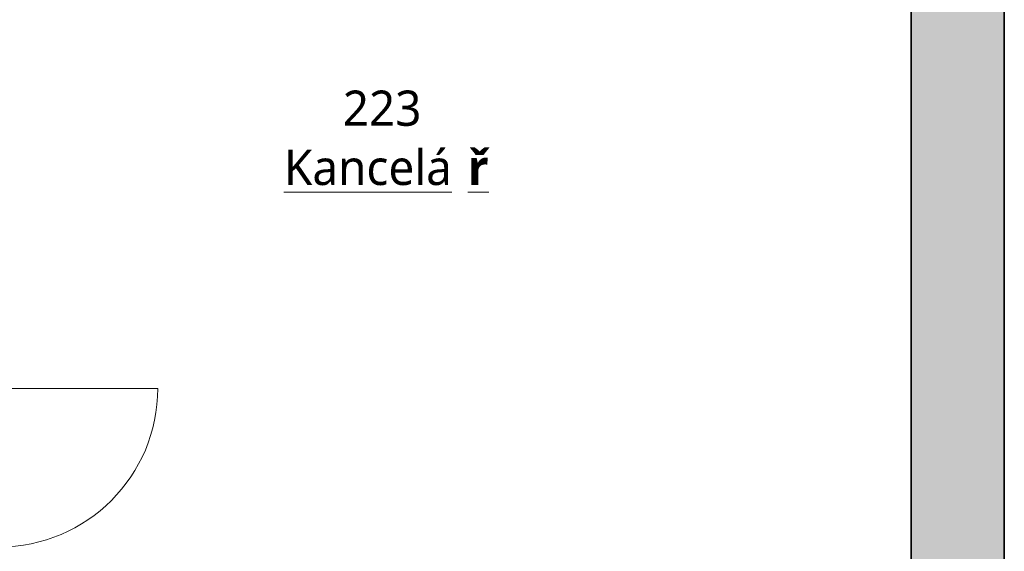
# Model space of a CAD drawing. Header units: metres. Extents: x -0.2 to 46.9, y -1.3 to 28.
# Tile 27 of 29: x 34.2 to 39.8, y 8.8 to 11.8. Entities that reach past the tile are written whole.
import ezdxf

# ---------------------------------------------------------------- set-up
doc = ezdxf.new("R2010")
doc.units = ezdxf.units.M
doc.linetypes.add('AV - Cerch_ 1 tecka 4mm', pattern=[0.006, 0.004, -0.001, 0, -0.001])
doc.layers.add('AV-MISTNOSTI', color=5, linetype='Continuous', lineweight=5, true_color=0x0000ff)
doc.layers.add('AV-SRAFY', color=7, linetype='Continuous', lineweight=35)
doc.layers.add('AV-STAVBA', color=7, linetype='Continuous', lineweight=18)
doc.styles.add('Trebuchet MS_B', font='trebuc.ttf', dxfattribs={"height": 0.2})

# ---------------------------------------------------------------- blocks, each defined once
blk = doc.blocks.new('DO_1-P_Ocel_ - 900x1970_150-987210-2NP')
at = {"layer": 'AV-STAVBA', "color": 254, "true_color": 0xcccccc}
for p, q in [((-0.45, 0.975), (-0.45, 0.075)), ((-0.45, 0.075), (0.45, 0.075)), ((-0.45, -0.075), (0.45, -0.075))]:
    blk.add_line(p, q, dxfattribs=at)
at = {"layer": 'AV-STAVBA', "color": 254, "linetype": 'AV - Cerch_ 1 tecka 4mm', "true_color": 0xcccccc}
for p, q in [((-0.5, 0.075), (0.5, 0.075)), ((-0.45, 0.075), (0.45, 0.075)), ((-0.5, -0.075), (0.5, -0.075)), ((-0.45, -0.075), (0.45, -0.075))]:
    blk.add_line(p, q, dxfattribs=at)
at = {"layer": 'AV-STAVBA', "color": 254, "lineweight": 35, "true_color": 0xcccccc}
for p, q in [((-0.45, 0.075), (-0.5, 0.075)), ((-0.5, 0.075), (-0.5, -0.075)), ((-0.45, -0.075), (-0.45, 0.075)), ((0.5, 0.075), (0.45, 0.075)), ((0.45, 0.075), (0.45, -0.075)), ((0.5, -0.075), (0.5, 0.075)), ((-0.5, -0.075), (-0.45, -0.075)), ((0.45, -0.075), (0.5, -0.075))]:
    blk.add_line(p, q, dxfattribs=at)
at = {"layer": 'AV-STAVBA', "color": 254, "true_color": 0xcccccc}
blk.add_arc((-0.45, 0.075), 0.9, 0, 90, dxfattribs=at)
blk = doc.blocks.new('D0089 - 1514 - OÚPSŘ_Benešova_rvt-1-2NP')
at = {"layer": 'AV-SRAFY', "lineweight": 18, "true_color": 0xcccccc}
blk.add_hatch(color=254, dxfattribs=at).paths.add_polyline_path([(39.6414, 0.8282), (39.7648, 0.8282), (39.7648, 14.7482), (39.2348, 14.7482), (39.2348, 0.8282)])
at = {"layer": 'AV-STAVBA', "color": 254, "lineweight": 35, "true_color": 0xcccccc}
for p, q in [((39.7648, 0.8282), (39.7648, 14.7482)), ((39.2348, 13.8482), (39.2348, 8.3782))]:
    blk.add_line(p, q, dxfattribs=at)
at = {"layer": 'AV-STAVBA', "color": 254, "lineweight": 18, "true_color": 0xcccccc, "rotation": 269.9999999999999}
blk.add_blockref('DO_1-P_Ocel_ - 900x1970_150-987210-2NP', (33.9798, 9.2282), dxfattribs=at)

msp = doc.modelspace()

# ---------------------------------------------------------------- block references
at = {"lineweight": 5}
msp.add_blockref('D0089 - 1514 - OÚPSŘ_Benešova_rvt-1-2NP', (0, 0), dxfattribs=at)

# ---------------------------------------------------------------- texts
at = {"layer": 'AV-MISTNOSTI', "char_height": 0.2, "attachment_point": 1, "style": 'Trebuchet MS_B'}
for s, insert, width in [('223', (36.0059, 11.3689), 0.601266), ('\\LKancelá', (35.6719, 11.0326), 1.266666), ('\\L\\fTrebuchet MS|b1|i0|c238|p34|;\\Lř', (36.717, 11.0326), 0.144304)]:
    msp.add_mtext(s, dxfattribs=dict(at, insert=insert, width=width))

doc.saveas('drawing.dxf')
